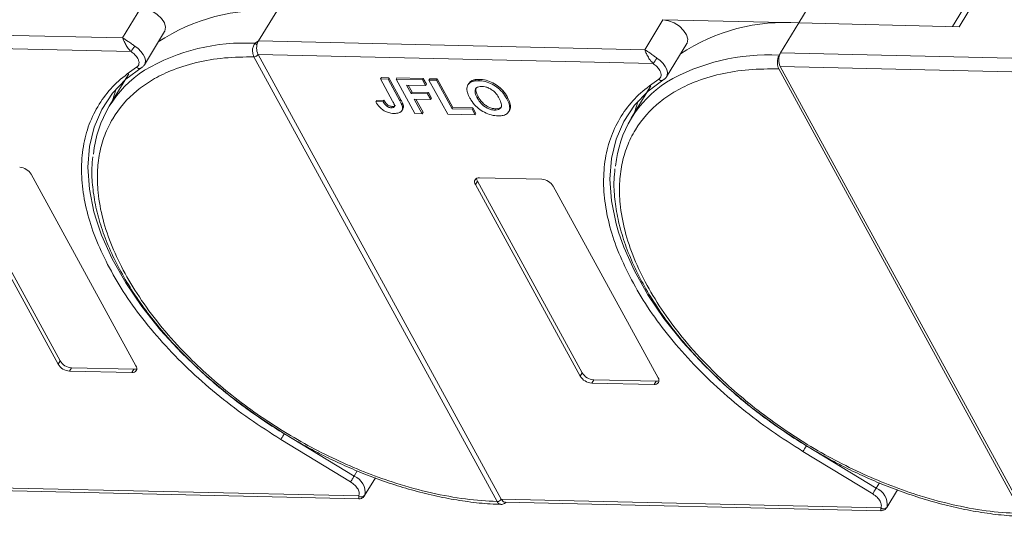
# Model space of a CAD drawing. Header units: millimetres. Extents: x -956 to 636, y -192 to 923.
# Tile 53 of 75: x 165 to 238, y 788 to 825. Entities that reach past the tile are written whole.
import ezdxf

# ---------------------------------------------------------------- set-up
doc = ezdxf.new("R2010")
doc.units = ezdxf.units.MM

msp = doc.modelspace()

# ---------------------------------------------------------------- linework, layer by layer
at = {"color": 7, "linetype": 'Continuous', "lineweight": 15}
for p, q in [((223.9, 827.013), (222.406, 824.558)), ((235.067, 826.466), (233.747, 824.298)), ((234.223, 824.287), (235.568, 826.496)), ((173.89, 825.671), (172.545, 823.462)), ((182.561, 823.232), (183.905, 825.441)), ((172.545, 823.462), (144.059, 824.115)), ((212.391, 824.788), (211.047, 822.578)), ((222.406, 824.558), (212.391, 824.788)), ((221.062, 822.348), (222.406, 824.558)), ((222.406, 824.558), (234.223, 824.287)), ((174.151, 821.475), (175.645, 823.931)), ((144.036, 823.12), (173.165, 822.451)), ((182.322, 823.063), (182.561, 823.232)), ((211.047, 822.578), (182.561, 823.232)), ((212.652, 820.592), (214.146, 823.047)), ((182.233, 822.068), (182.232, 822.07)), ((200.165, 789.29), (182.233, 822.068)), ((182.538, 822.236), (211.666, 821.568)), ((182.538, 822.235), (200.471, 789.457)), ((220.957, 822.176), (221.062, 822.348)), ((241.439, 821.881), (221.062, 822.348)), ((173.884, 821.222), (173.867, 821.216)), ((173.987, 821.312), (173.956, 821.272)), ((174.171, 821.512), (174.151, 821.475)), ((221.039, 821.353), (238.973, 788.573)), ((221.039, 821.353), (241.147, 820.892)), ((173.001, 820.806), (171.551, 818.425)), ((191.624, 820.534), (191.564, 820.436)), ((191.624, 820.534), (192.177, 820.521)), ((192.177, 820.521), (192.117, 820.423)), ((192.177, 820.521), (193.046, 818.932)), ((192.766, 820.508), (192.706, 820.41)), ((192.766, 820.508), (194.718, 820.463)), ((212.672, 820.629), (212.652, 820.592)), ((238.868, 788.401), (220.934, 821.181)), ((192.457, 818.804), (191.564, 820.436)), ((191.564, 820.436), (192.117, 820.423)), ((192.117, 820.423), (192.987, 818.833)), ((192.706, 820.41), (194.659, 820.365)), ((194.086, 817.888), (192.706, 820.41)), ((194.889, 819.944), (193.489, 819.977)), ((193.489, 819.977), (193.825, 819.362)), ((193.604, 819.974), (193.885, 819.461)), ((194.718, 820.463), (194.659, 820.365)), ((194.659, 820.365), (194.889, 819.944)), ((194.718, 820.463), (194.948, 820.043)), ((194.948, 820.043), (194.889, 819.944)), ((195.197, 820.452), (195.138, 820.354)), ((196.517, 817.832), (195.138, 820.354)), ((195.138, 820.354), (195.69, 820.341)), ((195.197, 820.452), (195.75, 820.439)), ((195.75, 820.439), (195.69, 820.341)), ((195.69, 820.341), (196.84, 818.24)), ((195.75, 820.439), (196.899, 818.338)), ((198.071, 820.104), (198.011, 820.005)), ((198.308, 820.315), (198.248, 820.217)), ((198.859, 820.4), (198.799, 820.302)), ((211.502, 819.923), (210.053, 817.542)), ((212.386, 820.339), (212.368, 820.332)), ((212.488, 820.429), (212.458, 820.389)), ((193.885, 819.461), (193.825, 819.362)), ((193.825, 819.362), (195.04, 819.335)), ((193.885, 819.461), (195.1, 819.433)), ((195.1, 819.433), (195.04, 819.335)), ((195.04, 819.335), (195.27, 818.914)), ((195.1, 819.433), (195.33, 819.012)), ((198.7, 819.029), (198.759, 819.127)), ((200.936, 819.072), (200.876, 818.974)), ((191.272, 818.85), (191.212, 818.752)), ((191.747, 818.772), (191.212, 818.752)), ((191.272, 818.85), (191.807, 818.87)), ((191.807, 818.87), (191.747, 818.772)), ((192.054, 818.554), (191.994, 818.456)), ((192.425, 818.409), (192.366, 818.311)), ((193.046, 818.932), (192.987, 818.833)), ((193.246, 818.454), (193.186, 818.356)), ((195.27, 818.914), (194.055, 818.942)), ((194.055, 818.942), (194.638, 817.875)), ((194.17, 818.94), (194.698, 817.974)), ((195.33, 819.012), (195.27, 818.914)), ((196.899, 818.338), (196.84, 818.24)), ((196.899, 818.338), (198.373, 818.304)), ((198.373, 818.304), (198.313, 818.206)), ((198.373, 818.304), (198.603, 817.884)), ((193.147, 818.099), (193.207, 818.197)), ((194.638, 817.875), (194.086, 817.888)), ((194.638, 817.875), (194.698, 817.974)), ((198.543, 817.786), (196.517, 817.832)), ((196.84, 818.24), (198.313, 818.206)), ((198.313, 818.206), (198.543, 817.786)), ((198.543, 817.786), (198.603, 817.884)), ((200.051, 818.234), (199.991, 818.136)), ((201.013, 818.016), (201.073, 818.114)), ((167.784, 799.419), (160.059, 813.54)), ((160.208, 813.785), (167.934, 799.665)), ((165.805, 813.408), (173.531, 799.287)), ((198.71, 812.902), (198.56, 812.656)), ((206.286, 798.536), (198.56, 812.656)), ((198.71, 812.902), (206.435, 798.781)), ((198.859, 813.147), (203.456, 813.042)), ((204.307, 812.524), (212.032, 798.404)), ((167.934, 799.665), (167.784, 799.419)), ((168.784, 799.147), (168.635, 798.902)), ((173.232, 798.796), (168.635, 798.902)), ((168.784, 799.147), (173.381, 799.042)), ((173.381, 799.042), (173.232, 798.796)), ((206.435, 798.781), (206.286, 798.536)), ((207.285, 798.264), (207.136, 798.018)), ((211.733, 797.913), (207.136, 798.018)), ((207.285, 798.264), (211.883, 798.158)), ((211.883, 798.158), (211.733, 797.913)), ((189.358, 790.738), (184.217, 793.865)), ((189.613, 791.157), (184.472, 794.285)), ((227.859, 789.854), (222.718, 792.982)), ((228.114, 790.273), (222.973, 793.401)), ((189.849, 791.546), (189.613, 791.157)), ((190.392, 789.729), (191.181, 791.026)), ((189.959, 789.698), (161.97, 790.34)), ((162.253, 790.127), (189.969, 789.491)), ((228.35, 790.662), (228.114, 790.273)), ((228.894, 788.846), (229.682, 790.142)), ((200.166, 789.289), (200.165, 789.29)), ((228.46, 788.814), (200.471, 789.457)), ((200.754, 789.244), (228.47, 788.608))]:
    msp.add_line(p, q, dxfattribs=at)
at = {"color": 7, "linetype": 'Continuous', "lineweight": 15, "flags": 128}
for points in [[(173.89, 825.671), (174.292, 825.608), (174.709, 825.444), (175.098, 825.195), (175.417, 824.889), (175.63, 824.559), (175.716, 824.24), (175.664, 823.966), (175.645, 823.931)], [(212.391, 824.788), (212.793, 824.725), (213.211, 824.56), (213.6, 824.312), (213.918, 824.006), (214.131, 823.675), (214.217, 823.356), (214.165, 823.083), (214.146, 823.047)], [(173.437, 822.86), (173.686, 822.673), (173.899, 822.462), (174.064, 822.238), (174.173, 822.013), (174.221, 821.797), (174.205, 821.603), (174.171, 821.512)], [(211.938, 821.977), (212.188, 821.789), (212.4, 821.578), (212.565, 821.355), (212.674, 821.129), (212.722, 820.914), (212.706, 820.719), (212.672, 820.629)], [(170.614, 810.025), (170.434, 810.65), (170.093, 812.323), (169.981, 813.931), (170.097, 815.455), (170.441, 816.881), (171.009, 818.193), (171.796, 819.376), (172.792, 820.42), (173.987, 821.312)], [(209.116, 809.142), (208.935, 809.767), (208.595, 811.44), (208.482, 813.047), (208.598, 814.572), (208.943, 815.997), (209.511, 817.309), (210.297, 818.493), (211.293, 819.536), (212.488, 820.429)], [(172.064, 819.694), (171.791, 818.855), (171.773, 818.789)], [(210.565, 818.811), (210.292, 817.972), (210.274, 817.906)], [(184.472, 794.285), (182.411, 795.624), (180.447, 797.074), (178.602, 798.619), (176.895, 800.243), (175.344, 801.929), (173.965, 803.659), (172.773, 805.415), (171.781, 807.178), (170.998, 808.929), (170.614, 810.025)], [(222.973, 793.401), (220.912, 794.741), (218.949, 796.191), (217.104, 797.736), (215.397, 799.36), (213.846, 801.046), (212.467, 802.776), (211.275, 804.531), (210.282, 806.294), (209.499, 808.045), (209.116, 809.142)], [(184.217, 793.865), (184.24, 793.904), (184.268, 793.951), (184.301, 794.003), (184.335, 794.06), (184.371, 794.119), (184.406, 794.177), (184.441, 794.233), (184.472, 794.285)], [(222.718, 792.982), (222.741, 793.021), (222.77, 793.067), (222.802, 793.12), (222.836, 793.177), (222.872, 793.236), (222.908, 793.294), (222.942, 793.35), (222.973, 793.401)], [(189.358, 790.738), (189.381, 790.776), (189.409, 790.823), (189.441, 790.876), (189.476, 790.932), (189.512, 790.991), (189.547, 791.05), (189.581, 791.106), (189.613, 791.157)], [(227.859, 789.854), (227.882, 789.893), (227.911, 789.939), (227.943, 789.992), (227.977, 790.049), (228.013, 790.108), (228.049, 790.166), (228.083, 790.222), (228.114, 790.273)]]:
    msp.add_lwpolyline(points, dxfattribs=at)
at = {"color": 7, "linetype": 'Continuous', "lineweight": 15}
for centre, radius, start, end in [((182.863, 811.597), 13.884, 85.6938, 123.62828), ((221.364, 810.714), 13.884, 85.6938, 123.62828), ((168.197, 826.047), 6.132, 324.10303, 328.68906), ((181.54, 808.51), 14.573, 86.92425, 120.4678), ((181.928, 822.52), 0.671, 38.60771, 54.0154), ((182.223, 822.449), 0.38, 271.27035, 325.90225), ((182.224, 822.447), 0.379, 271.29265, 326.07296), ((206.699, 825.164), 6.132, 324.10303, 328.68906), ((220.075, 807.522), 14.681, 86.55376, 120.3559), ((222.011, 821.829), 1.082, 151.28833, 206.07738), ((173.788, 821.505), 0.3, 225.62382, 285.36491), ((178.613, 814.128), 8.254, 122.73279, 174.66622), ((217.117, 813.243), 8.256, 122.70871, 174.6175), ((212.289, 820.621), 0.3, 225.62382, 285.36491), ((164.881, 812.846), 1.082, 31.28833, 86.07738), ((198.803, 812.845), 0.307, 79.47957, 217.89689), ((199.095, 813.131), 0.449, 182.97477, 210.78742), ((203.382, 811.962), 1.082, 31.28833, 86.07738), ((168.858, 800.226), 1.082, 211.28833, 266.07738), ((168.709, 799.981), 1.082, 211.28833, 266.07738), ((173.288, 799.098), 0.307, 259.47957, 37.89689), ((173.408, 799.489), 0.449, 266.58142, 294.38722), ((207.359, 799.343), 1.082, 211.28833, 266.07738), ((207.21, 799.098), 1.082, 211.28833, 266.07738), ((211.789, 798.215), 0.307, 259.47957, 37.89689), ((211.909, 798.606), 0.449, 266.58142, 294.38722), ((189.136, 789.956), 1.292, 351.72869, 68.36149), ((227.638, 789.073), 1.292, 351.72869, 68.36149), ((190.148, 789.976), 0.337, 235.82517, 322.2621), ((200.157, 789.669), 0.379, 271.29253, 326.07318), ((200.157, 789.666), 0.378, 271.31253, 326.24366), ((228.65, 789.093), 0.337, 235.82517, 322.2621)]:
    msp.add_arc(centre, radius, start, end, dxfattribs=at)
for points, knots in [([(172.545, 823.462), (172.674, 823.385), (172.874, 823.267), (173.188, 823.031), (173.359, 822.913), (173.437, 822.86)], [0, 0, 0, 0, 0.498413, 0.772928, 1, 1, 1, 1]), ([(173.165, 822.451), (173.094, 822.529), (172.942, 822.693), (172.767, 822.984), (172.629, 823.257), (172.573, 823.393), (172.545, 823.462)], [0, 0, 0, 0, 0.2343503, 0.4981953, 0.748869, 1, 1, 1, 1]), ([(182.232, 822.07), (182.209, 822.119), (182.167, 822.209), (182.131, 822.383), (182.122, 822.553), (182.142, 822.717), (182.182, 822.853), (182.24, 822.971), (182.296, 823.034), (182.322, 823.063)], [0, 0, 0, 0, 0.172016, 0.312756, 0.499599, 0.630391, 0.758026, 0.889228, 1, 1, 1, 1]), ([(182.452, 822.938), (182.441, 822.86), (182.42, 822.705), (182.447, 822.468), (182.496, 822.316), (182.532, 822.247), (182.538, 822.236)], [0, 0, 0, 0, 0.313335, 0.626691, 0.940048, 1, 1, 1, 1]), ([(200.165, 789.29), (199.394, 789.338), (197.829, 789.435), (195.312, 789.898), (192.885, 790.554), (190.611, 791.356), (188.524, 792.24), (186.451, 793.267), (183.742, 794.82), (181.184, 796.603), (178.87, 798.549), (177.128, 800.209), (175.445, 802.068), (173.915, 804.094), (172.678, 806.104), (171.719, 808.108), (171.042, 810.115), (170.708, 811.943), (170.655, 813.563), (170.818, 814.976), (171.193, 816.303), (171.978, 817.933), (173.172, 819.313), (174.724, 820.394), (176.168, 821.111), (177.929, 821.671), (179.997, 822.029), (181.495, 822.055), (182.233, 822.068)], [0, 0, 0, 0, 0.038862, 0.078912, 0.1200677, 0.1522272, 0.1843815, 0.2172151, 0.2500433, 0.3156185, 0.347778, 0.3799323, 0.4210926, 0.4611415, 0.5, 0.5388632, 0.578912, 0.6200677, 0.6522272, 0.6843815, 0.7172151, 0.7500433, 0.8156185, 0.847778, 0.8799323, 0.9210926, 0.9611404, 1, 1, 1, 1]), ([(173.578, 821.29), (173.621, 821.325), (173.709, 821.396), (173.761, 821.556), (173.753, 821.742), (173.691, 821.876), (173.66, 821.942)], [0, 0, 0, 0, 0.2455128, 0.5, 0.7544872, 1, 1, 1, 1]), ([(182.538, 822.236), (182.538, 822.236), (182.538, 822.236), (182.538, 822.236), (182.538, 822.236), (182.538, 822.235)], [0, 0, 0, 0, 0.384699, 0.69235, 1, 1, 1, 1]), ([(211.047, 822.578), (211.175, 822.502), (211.375, 822.384), (211.69, 822.148), (211.861, 822.03), (211.938, 821.977)], [0, 0, 0, 0, 0.498413, 0.772928, 1, 1, 1, 1]), ([(211.666, 821.568), (211.595, 821.645), (211.444, 821.81), (211.268, 822.101), (211.13, 822.374), (211.075, 822.51), (211.047, 822.578)], [0, 0, 0, 0, 0.2343503, 0.4981953, 0.748869, 1, 1, 1, 1]), ([(220.934, 821.181), (220.907, 821.243), (220.851, 821.367), (220.82, 821.603), (220.834, 821.842), (220.885, 822.04), (220.937, 822.138), (220.957, 822.176)], [0, 0, 0, 0, 0.2146939, 0.4293877, 0.6440816, 0.8587754, 1, 1, 1, 1]), ([(171.439, 806.752), (171.122, 807.412), (170.488, 808.732), (169.878, 810.671), (169.531, 812.563), (169.478, 814.385), (169.727, 816.108), (170.275, 817.69), (171.111, 819.091), (172.191, 820.317), (173.116, 820.966), (173.578, 821.29)], [0, 0, 0, 0, 0.109778, 0.219542, 0.32932, 0.441716, 0.554889, 0.668062, 0.780458, 0.890226, 1, 1, 1, 1]), ([(173.867, 821.215), (173.931, 821.255), (174.061, 821.336), (174.138, 821.462), (174.177, 821.526)], [0, 0, 0, 0, 0.495762, 1, 1, 1, 1]), ([(238.868, 788.401), (238.096, 788.442), (236.528, 788.525), (234.001, 788.972), (231.562, 789.616), (229.271, 790.411), (227.167, 791.291), (225.077, 792.318), (222.342, 793.872), (219.759, 795.663), (217.422, 797.62), (215.664, 799.289), (213.966, 801.16), (212.424, 803.198), (211.179, 805.221), (210.214, 807.237), (209.537, 809.255), (209.205, 811.095), (209.158, 812.725), (209.329, 814.144), (209.716, 815.477), (210.521, 817.112), (211.74, 818.491), (213.32, 819.566), (214.788, 820.275), (216.576, 820.822), (218.672, 821.163), (220.188, 821.175), (220.934, 821.181)], [0, 0, 0, 0, 0.038823, 0.07885, 0.119997, 0.152169, 0.184336, 0.217193, 0.250044, 0.315664, 0.347836, 0.380003, 0.421155, 0.461181, 0.5, 0.538824, 0.57885, 0.619997, 0.652169, 0.684336, 0.717193, 0.750044, 0.815664, 0.847836, 0.880003, 0.921155, 0.961179, 1, 1, 1, 1]), ([(212.079, 820.407), (212.122, 820.442), (212.21, 820.513), (212.263, 820.673), (212.254, 820.859), (212.192, 820.993), (212.162, 821.059)], [0, 0, 0, 0, 0.2455128, 0.5, 0.7544872, 1, 1, 1, 1]), ([(212.368, 820.332), (212.432, 820.372), (212.562, 820.452), (212.639, 820.578), (212.679, 820.642)], [0, 0, 0, 0, 0.495762, 1, 1, 1, 1]), ([(197.934, 819.663), (197.935, 819.722), (197.938, 819.842), (198.012, 820.035), (198.127, 820.158), (198.235, 820.21), (198.248, 820.217)], [0, 0, 0, 0, 0.250896, 0.502166, 0.940512, 1, 1, 1, 1]), ([(198.075, 820.101), (198.129, 820.175), (198.191, 820.259), (198.295, 820.309), (198.308, 820.315)], [0, 0, 0, 0, 0.8749054, 1, 1, 1, 1]), ([(198.248, 820.217), (198.277, 820.228), (198.334, 820.252), (198.427, 820.274), (198.518, 820.289), (198.608, 820.298), (198.702, 820.303), (198.767, 820.302), (198.799, 820.302)], [0, 0, 0, 0, 0.185429, 0.37219, 0.527708, 0.683877, 0.841678, 1, 1, 1, 1]), ([(198.308, 820.315), (198.337, 820.326), (198.394, 820.35), (198.487, 820.372), (198.578, 820.388), (198.668, 820.396), (198.762, 820.401), (198.827, 820.4), (198.859, 820.4)], [0, 0, 0, 0, 0.1854289, 0.3721896, 0.5277082, 0.6838775, 0.8416784, 1, 1, 1, 1]), ([(198.7, 819.029), (198.665, 819.096), (198.578, 819.266), (198.514, 819.505), (198.563, 819.711), (198.699, 819.834), (198.874, 819.88), (198.995, 819.881), (199.036, 819.881)], [0, 0, 0, 0, 0.1586166, 0.4008637, 0.5730594, 0.7454856, 0.9129852, 1, 1, 1, 1]), ([(198.759, 819.127), (198.724, 819.194), (198.636, 819.365), (198.583, 819.597), (198.594, 819.76), (198.64, 819.801), (198.641, 819.802)], [0, 0, 0, 0, 0.274858, 0.694634, 0.993023, 1, 1, 1, 1]), ([(198.799, 820.302), (198.877, 820.298), (199.113, 820.285), (199.543, 820.179), (200.033, 819.925), (200.473, 819.563), (200.728, 819.233), (200.847, 819.024), (200.876, 818.974)], [0, 0, 0, 0, 0.101398, 0.306996, 0.506144, 0.685262, 0.924557, 1, 1, 1, 1]), ([(198.859, 820.4), (198.937, 820.396), (199.173, 820.384), (199.603, 820.277), (200.092, 820.023), (200.533, 819.661), (200.788, 819.331), (200.907, 819.122), (200.936, 819.072)], [0, 0, 0, 0, 0.101398, 0.306996, 0.506144, 0.685262, 0.924557, 1, 1, 1, 1]), ([(199.036, 819.881), (199.116, 819.875), (199.276, 819.863), (199.543, 819.773), (199.801, 819.624), (200.065, 819.388), (200.22, 819.171), (200.301, 819.026), (200.317, 818.998)], [0, 0, 0, 0, 0.160292, 0.321922, 0.490761, 0.657569, 0.933883, 1, 1, 1, 1]), ([(209.94, 805.868), (209.623, 806.528), (208.989, 807.848), (208.38, 809.788), (208.032, 811.68), (207.979, 813.502), (208.228, 815.224), (208.776, 816.807), (209.612, 818.207), (210.692, 819.434), (211.617, 820.083), (212.079, 820.407)], [0, 0, 0, 0, 0.109778, 0.219542, 0.32932, 0.441716, 0.554889, 0.668062, 0.780458, 0.890226, 1, 1, 1, 1]), ([(198.156, 819.025), (198.138, 819.058), (198.102, 819.126), (198.053, 819.23), (198.008, 819.337), (197.972, 819.447), (197.944, 819.557), (197.937, 819.627), (197.934, 819.663)], [0, 0, 0, 0, 0.15395, 0.308181, 0.478699, 0.649961, 0.824203, 1, 1, 1, 1]), ([(199.991, 818.136), (199.911, 818.142), (199.751, 818.155), (199.482, 818.251), (199.214, 818.407), (198.934, 818.659), (198.784, 818.878), (198.708, 819.014), (198.7, 819.029)], [0, 0, 0, 0, 0.15971, 0.320429, 0.491074, 0.67705, 0.96629, 1, 1, 1, 1]), ([(200.051, 818.234), (199.971, 818.24), (199.811, 818.253), (199.542, 818.35), (199.273, 818.505), (198.994, 818.757), (198.844, 818.976), (198.767, 819.113), (198.759, 819.127)], [0, 0, 0, 0, 0.15971, 0.320429, 0.491074, 0.67705, 0.96629, 1, 1, 1, 1]), ([(200.936, 819.072), (200.971, 819.004), (201.076, 818.801), (201.161, 818.487), (201.159, 818.224), (201.075, 818.137), (201.061, 818.122)], [0, 0, 0, 0, 0.192169, 0.579672, 0.929764, 1, 1, 1, 1]), ([(192.56, 817.891), (192.481, 817.896), (192.303, 817.906), (191.999, 817.993), (191.703, 818.162), (191.417, 818.422), (191.293, 818.622), (191.212, 818.752)], [0, 0, 0, 0, 0.155292, 0.353145, 0.543243, 0.704067, 1, 1, 1, 1]), ([(191.994, 818.456), (191.973, 818.475), (191.93, 818.514), (191.883, 818.571), (191.842, 818.625), (191.809, 818.673), (191.777, 818.722), (191.757, 818.755), (191.747, 818.772)], [0, 0, 0, 0, 0.1938055, 0.3931273, 0.5440688, 0.6954121, 0.8476129, 1, 1, 1, 1]), ([(191.807, 818.87), (191.817, 818.853), (191.837, 818.819), (191.871, 818.768), (191.908, 818.715), (191.95, 818.66), (191.996, 818.606), (192.034, 818.572), (192.054, 818.554)], [0, 0, 0, 0, 0.155996, 0.312125, 0.480895, 0.650212, 0.823248, 1, 1, 1, 1]), ([(192.366, 818.311), (192.341, 818.312), (192.292, 818.314), (192.22, 818.332), (192.154, 818.356), (192.097, 818.385), (192.043, 818.418), (192.01, 818.443), (191.994, 818.456)], [0, 0, 0, 0, 0.202387, 0.410907, 0.557829, 0.709472, 0.853224, 1, 1, 1, 1]), ([(192.054, 818.554), (192.092, 818.526), (192.164, 818.473), (192.287, 818.425), (192.371, 818.411), (192.416, 818.409), (192.425, 818.409)], [0, 0, 0, 0, 0.330398, 0.624767, 0.917361, 1, 1, 1, 1]), ([(192.457, 818.804), (192.492, 818.736), (192.553, 818.62), (192.602, 818.48), (192.6, 818.391), (192.558, 818.344), (192.481, 818.313), (192.41, 818.311), (192.366, 818.311)], [0, 0, 0, 0, 0.292027, 0.504854, 0.613905, 0.723685, 0.829816, 1, 1, 1, 1]), ([(192.425, 818.409), (192.474, 818.41), (192.551, 818.412), (192.627, 818.446), (192.642, 818.479), (192.648, 818.493)], [0, 0, 0, 0, 0.495374, 0.790754, 1, 1, 1, 1]), ([(193.186, 818.356), (193.189, 818.294), (193.196, 818.169), (193.105, 818.021), (192.906, 817.901), (192.69, 817.895), (192.56, 817.891)], [0, 0, 0, 0, 0.20646, 0.413515, 0.645211, 1, 1, 1, 1]), ([(192.987, 818.833), (193.005, 818.8), (193.041, 818.733), (193.085, 818.642), (193.121, 818.562), (193.147, 818.493), (193.172, 818.423), (193.182, 818.378), (193.186, 818.356)], [0, 0, 0, 0, 0.2082698, 0.416707, 0.5614806, 0.7065734, 0.8528245, 1, 1, 1, 1]), ([(193.046, 818.932), (193.064, 818.898), (193.1, 818.831), (193.145, 818.74), (193.181, 818.66), (193.207, 818.591), (193.232, 818.521), (193.241, 818.476), (193.246, 818.454)], [0, 0, 0, 0, 0.2082698, 0.416707, 0.5614806, 0.7065734, 0.8528245, 1, 1, 1, 1]), ([(193.246, 818.454), (193.252, 818.39), (193.261, 818.294), (193.214, 818.226), (193.198, 818.203)], [0, 0, 0, 0, 0.6631606, 1, 1, 1, 1]), ([(200.222, 817.715), (200.144, 817.719), (199.909, 817.731), (199.477, 817.836), (198.985, 818.091), (198.545, 818.455), (198.297, 818.778), (198.182, 818.98), (198.156, 819.025)], [0, 0, 0, 0, 0.102171, 0.30922, 0.51365, 0.692275, 0.932413, 1, 1, 1, 1]), ([(200.317, 818.998), (200.351, 818.931), (200.448, 818.742), (200.511, 818.481), (200.428, 818.273), (200.275, 818.162), (200.108, 818.136), (200.01, 818.136), (199.991, 818.136)], [0, 0, 0, 0, 0.15859, 0.447239, 0.620381, 0.793575, 0.961295, 1, 1, 1, 1]), ([(200.487, 818.415), (200.483, 818.403), (200.459, 818.335), (200.33, 818.263), (200.168, 818.234), (200.07, 818.234), (200.051, 818.234)], [0, 0, 0, 0, 0.084934, 0.502415, 0.906703, 1, 1, 1, 1]), ([(200.876, 818.974), (200.911, 818.906), (201.016, 818.704), (201.111, 818.383), (201.068, 818.054), (200.867, 817.826), (200.562, 817.721), (200.325, 817.717), (200.222, 817.715)], [0, 0, 0, 0, 0.101888, 0.307343, 0.492963, 0.678647, 0.860791, 1, 1, 1, 1]), ([(170.352, 814.696), (170.322, 814.426), (170.243, 813.704), (170.315, 812.461), (170.548, 810.991), (170.962, 809.484), (171.544, 807.959), (172.288, 806.425), (173.185, 804.897), (174.224, 803.387), (175.393, 801.911), (176.673, 800.485), (178.033, 799.135), (179.426, 797.893), (180.708, 796.857), (181.895, 795.973), (183.096, 795.136), (183.978, 794.584), (184.466, 794.279)], [0, 0, 0, 0, 0.04157, 0.111425, 0.181343, 0.251234, 0.321027, 0.390661, 0.460062, 0.529153, 0.597797, 0.665722, 0.732344, 0.796145, 0.855223, 0.897404, 0.943271, 1, 1, 1, 1]), ([(208.854, 813.819), (208.824, 813.547), (208.744, 812.823), (208.817, 811.578), (209.049, 810.107), (209.464, 808.601), (210.045, 807.075), (210.789, 805.542), (211.686, 804.013), (212.726, 802.504), (213.895, 801.027), (215.175, 799.601), (216.535, 798.251), (217.927, 797.009), (219.209, 795.973), (220.396, 795.09), (221.597, 794.252), (222.479, 793.7), (222.967, 793.395)], [0, 0, 0, 0, 0.041894, 0.111725, 0.18162, 0.251488, 0.321257, 0.390867, 0.460244, 0.529313, 0.597933, 0.665835, 0.732435, 0.796214, 0.855272, 0.897439, 0.94329, 1, 1, 1, 1]), ([(184.217, 793.865), (183.437, 794.361), (181.876, 795.351), (179.669, 797.028), (177.591, 798.83), (175.684, 800.749), (173.999, 802.737), (172.551, 804.749), (171.807, 806.09), (171.439, 806.752)], [0, 0, 0, 0, 0.140647, 0.281304, 0.425319, 0.570331, 0.715342, 0.859358, 1, 1, 1, 1]), ([(222.718, 792.982), (221.938, 793.477), (220.377, 794.467), (218.171, 796.145), (216.093, 797.946), (214.185, 799.865), (212.501, 801.854), (211.052, 803.866), (210.308, 805.206), (209.94, 805.868)], [0, 0, 0, 0, 0.140647, 0.281304, 0.425319, 0.570331, 0.715342, 0.859358, 1, 1, 1, 1]), ([(184.466, 794.279), (185.144, 793.881), (186.095, 793.322), (187.535, 792.583), (188.77, 791.994), (190.254, 791.361), (191.813, 790.774), (193.44, 790.249), (195.101, 789.806), (196.775, 789.454), (198.435, 789.215), (199.664, 789.093), (200.316, 789.089), (200.443, 789.088)], [0, 0, 0, 0, 0.130517, 0.183018, 0.269988, 0.35985, 0.455797, 0.555409, 0.657717, 0.761961, 0.867622, 0.974343, 1, 1, 1, 1]), ([(222.967, 793.395), (223.646, 792.997), (224.597, 792.439), (226.037, 791.7), (227.272, 791.11), (228.755, 790.477), (230.314, 789.891), (231.941, 789.366), (233.602, 788.922), (235.276, 788.571), (236.937, 788.331), (238.233, 788.206), (238.951, 788.203), (239.144, 788.202)], [0, 0, 0, 0, 0.1287816, 0.1805843, 0.2663985, 0.355065, 0.4497361, 0.548024, 0.6489718, 0.7518293, 0.8560851, 0.9613879, 1, 1, 1, 1]), ([(189.97, 789.492), (189.97, 789.498), (189.971, 789.509), (189.963, 789.637), (189.959, 789.698)], [0, 0, 0, 0, 0.529586, 1, 1, 1, 1]), ([(189.971, 789.491), (190.033, 789.496), (190.137, 789.505), (190.286, 789.59), (190.351, 789.674), (190.385, 789.719)], [0, 0, 0, 0, 0.411574, 0.687573, 1, 1, 1, 1]), ([(200.442, 789.08), (200.405, 789.086), (200.337, 789.097), (200.242, 789.171), (200.193, 789.247), (200.166, 789.289)], [0, 0, 0, 0, 0.3517077, 0.6434286, 1, 1, 1, 1]), ([(200.471, 789.457), (200.471, 789.457), (200.471, 789.457), (200.471, 789.457), (200.471, 789.457), (200.471, 789.457)], [0, 0, 0, 0, 0.384666, 0.692333, 1, 1, 1, 1]), ([(200.471, 789.457), (200.506, 789.406), (200.574, 789.306), (200.679, 789.242), (200.739, 789.25), (200.754, 789.253)], [0, 0, 0, 0, 0.42964, 0.85928, 1, 1, 1, 1]), ([(200.448, 789.077), (200.492, 789.08), (200.577, 789.085), (200.712, 789.142), (200.794, 789.205), (200.841, 789.242)], [0, 0, 0, 0, 0.313627, 0.602894, 1, 1, 1, 1]), ([(228.471, 788.608), (228.472, 788.614), (228.472, 788.626), (228.464, 788.754), (228.46, 788.814)], [0, 0, 0, 0, 0.529586, 1, 1, 1, 1]), ([(228.472, 788.608), (228.534, 788.613), (228.638, 788.622), (228.787, 788.707), (228.852, 788.791), (228.886, 788.835)], [0, 0, 0, 0, 0.411574, 0.687573, 1, 1, 1, 1])]:
    msp.add_open_spline(points, degree=3, knots=knots, dxfattribs=at)
for points in [[(182.561, 823.232), (182.537, 823.188), (182.491, 823.102), (182.465, 822.993), (182.452, 822.938)], [(173.66, 821.942), (173.599, 822.035), (173.478, 822.222), (173.269, 822.375), (173.165, 822.451)], [(212.162, 821.059), (212.101, 821.152), (211.979, 821.338), (211.771, 821.491), (211.666, 821.568)], [(189.903, 790.197), (189.836, 790.297), (189.703, 790.498), (189.473, 790.658), (189.358, 790.738)], [(189.959, 789.698), (189.981, 789.771), (190.025, 789.919), (189.943, 790.104), (189.903, 790.197)], [(228.404, 789.314), (228.337, 789.414), (228.204, 789.615), (227.974, 789.774), (227.859, 789.854)], [(228.46, 788.814), (228.482, 788.888), (228.526, 789.035), (228.445, 789.221), (228.404, 789.314)]]:
    msp.add_open_spline(points, degree=3, dxfattribs=at)

doc.saveas('drawing.dxf')
